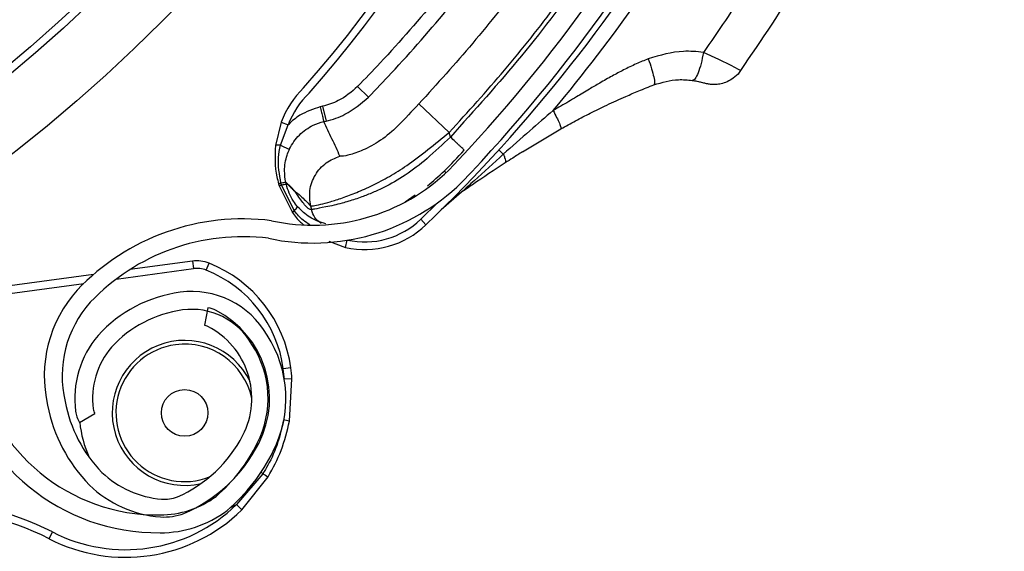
# Model space of a CAD drawing. Header units: inches. Extents: x 170 to 284, y 215 to 248.
# Tile 151 of 202: x 186.5875 to 186.7209, y 224.4194 to 224.4913. Entities that reach past the tile are written whole.
import ezdxf

# ---------------------------------------------------------------- set-up
doc = ezdxf.new("R2010")
doc.units = ezdxf.units.IN
doc.header["$LTSCALE"] = 0.25
doc.header["$MEASUREMENT"] = 0
doc.layers.add('ANNOTATIONS', color=1, linetype='Continuous')
doc.layers.add('RH BENCH MOUNT', color=7, linetype='Continuous')
doc.styles.add('ARIAL', font='arial.ttf', dxfattribs={"height": 0.09375})
doc.dimstyles.new('STANDARD$0', dxfattribs={"dimtxt": 0.09375, "dimasz": 0.09375, "dimexe": 0.03125, "dimexo": 0.046875, "dimgap": 0.09, "dimtad": 0, "dimtih": 1, "dimtoh": 1, "dimdec": 4, "dimzin": 0, "dimdsep": 46, "dimtxsty": 'ARIAL', "dimcen": 0.09, "dimadec": 0, "dimazin": 0, "dimtfac": 1, "dimtdec": 4, "dimtofl": 0, "dimtmove": 0, "dimatfit": 1, "dimfxl": 1, "dimtolj": 1, "dimtzin": 0, "dimarcsym": 0})
pattern_1 = [(45, (176.0930244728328, 218.320867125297), (-0.03026527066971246, 0.03026527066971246), [])]

# ---------------------------------------------------------------- blocks, each defined once
blk = doc.blocks.new('*D44')
at = {"layer": 'ANNOTATIONS', "color": 0, "lineweight": -2, "transparency": 16777216}
for p, q in [((185.9644948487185, 225.4792255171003), (185.9644948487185, 226.2131025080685)), ((187.3643717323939, 224.3791894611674), (187.3643717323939, 226.2131025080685)), ((186.0582448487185, 226.1818525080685), (186.3541591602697, 226.1818525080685)), ((187.2706217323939, 226.1818525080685), (186.9747074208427, 226.1818525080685))]:
    blk.add_line(p, q, dxfattribs=at)
at = {"layer": 'ANNOTATIONS', "color": 0, "transparency": 16777216}
for points in [[(186.0582448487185, 226.1974775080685), (186.0582448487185, 226.1662275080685), (185.9644948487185, 226.1818525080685)], [(187.2706217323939, 226.1974775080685), (187.2706217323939, 226.1662275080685), (187.3643717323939, 226.1818525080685)]]:
    blk.add_solid(points, dxfattribs=at)
at = {"layer": 'defpoints', "color": 0, "transparency": 16777216}
for p in [(187.3643717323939, 226.1818525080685), (185.9644948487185, 225.4323505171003), (187.3643717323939, 224.3323144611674)]:
    blk.add_point(p, dxfattribs=at)
at = {"layer": 'ANNOTATIONS', "color": 0, "transparency": 16777216, "insert": (186.6644332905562, 226.1818525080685), "char_height": 0.09375, "attachment_point": 5, "style": 'ARIAL'}
blk.add_mtext('\\A1;DIM "A"', dxfattribs=at)

msp = doc.modelspace()

# ---------------------------------------------------------------- hatches: boundary and pattern name
at = {"layer": 'RH BENCH MOUNT'}
h = msp.add_hatch(dxfattribs=at)
h.set_pattern_fill('ANSI31', color=256, scale=0.34241245, angle=2.8e-322, style=0)
h.set_pattern_definition([(45, (176.1263761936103, 218.320867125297), (-0.03026527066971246, 0.03026527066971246), [])])
edge = h.paths.add_edge_path(flags=0)
edge.add_arc((186.41301658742, 224.2130895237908), 0.021400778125, 89.9999999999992, 390.52248781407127, ccw=False)
edge.add_line((186.41301658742, 224.2344903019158), (186.485779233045, 224.2344903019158))
edge.add_arc((186.485779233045, 224.6453852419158), 0.4108949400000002, 270, 450.0000000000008)
edge.add_line((186.485779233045, 225.0562801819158), (186.00212164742, 225.0562801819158))
edge.add_arc((186.00212164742, 225.0605603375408), 0.004280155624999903, 180.0000000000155, 269.9999999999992, ccw=False)
edge.add_line((185.997841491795, 225.0605603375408), (185.997841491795, 225.1033618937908))
edge.add_arc((186.00212164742, 225.1033618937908), 0.004280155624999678, 360, 540, ccw=False)
edge.add_line((186.006401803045, 225.1033618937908), (186.006401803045, 225.0605603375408))
edge.add_line((186.006401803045, 225.0605603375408), (186.003169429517, 225.0605603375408))
edge.add_line((186.003169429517, 225.0605603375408), (186.003169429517, 225.1033618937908))
edge.add_arc((186.00212164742, 225.1033618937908), 0.001047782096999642, 360, 540.0000000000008)
edge.add_line((186.001073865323, 225.1033618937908), (186.001073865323, 225.0605603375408))
edge.add_arc((186.00212164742, 225.0605603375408), 0.001047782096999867, 180, 270)
edge.add_line((186.00212164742, 225.0595125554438), (186.485779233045, 225.0595125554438))
edge.add_arc((186.485779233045, 224.6453852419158), 0.4141273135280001, 269.9999999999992, 450, ccw=False)
edge.add_line((186.485779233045, 224.2312579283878), (186.41301658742, 224.2312579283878))
edge.add_arc((186.41301658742, 224.2130895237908), 0.018168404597, 450.0000000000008, 750.5224878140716)
edge.add_arc((186.4277648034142, 224.221784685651), 0.001047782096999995, 390.5224878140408, 495.0000000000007)
edge.add_line((186.4270239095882, 224.222525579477), (186.4183287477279, 224.2138304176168))
edge.add_line((186.4183287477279, 224.2138304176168), (186.4160431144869, 224.2161160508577))
edge.add_line((186.4160431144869, 224.2161160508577), (186.4247382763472, 224.224811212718))
edge.add_arc((186.4277648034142, 224.221784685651), 0.004280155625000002, 390.522487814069, 495.0000000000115, ccw=False)
h = msp.add_hatch(dxfattribs=at)
h.set_pattern_fill('ANSI31', color=256, scale=0.34241245, style=0)
h.set_pattern_definition(pattern_1)
edge = h.paths.add_edge_path(flags=0)
edge.add_line((186.4524275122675, 225.0520000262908), (186.1100150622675, 225.0520000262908))
edge.add_line((186.1100150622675, 225.0520000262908), (186.1100150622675, 225.0562801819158))
edge.add_line((186.1100150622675, 225.0562801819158), (186.4524275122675, 225.0562801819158))
edge.add_arc((186.4524275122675, 224.6453852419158), 0.4108949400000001, 269.9999999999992, 450, ccw=False)
edge.add_line((186.4524275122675, 224.2344903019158), (186.3796648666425, 224.2344903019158))
edge.add_line((186.3796648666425, 224.2344903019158), (186.3796648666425, 224.2387704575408))
edge.add_line((186.3796648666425, 224.2387704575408), (186.4524275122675, 224.2387704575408))
edge.add_arc((186.4524275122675, 224.6453852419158), 0.406614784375, 270, 450.0000000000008)
h = msp.add_hatch(dxfattribs=at)
h.set_pattern_fill('ANSI32', color=256, scale=0.34241245, angle=2.8e-322, style=0)
h.set_pattern_definition([(45, (176.0930244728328, 218.320867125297), (-0.09079581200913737, 0.09079581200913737), []), (45, (176.1535550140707, 218.320867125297), (-0.09079581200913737, 0.09079581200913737), [])])
edge = h.paths.add_edge_path(flags=0)
edge.add_arc((186.4524275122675, 224.6453852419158), 0.2182879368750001, 180, 540, ccw=False)
edge = h.paths.add_edge_path(flags=0)
edge.add_arc((186.4524275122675, 224.6453852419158), 0.2097276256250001, 180, 540, ccw=False)
h = msp.add_hatch(dxfattribs=at)
h.set_pattern_fill('ANSI31', color=256, scale=0.34241245, angle=2.8e-322, style=0)
h.set_pattern_definition(pattern_1)
edge = h.paths.add_edge_path(flags=0)
edge.add_line((186.6976823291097, 224.6131797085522), (186.6974726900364, 224.6107748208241))
edge.add_arc((186.6978310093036, 224.6148853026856), 0.004126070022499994, 242.80758111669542, 265.0180014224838, ccw=False)
edge.add_arc((186.7018993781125, 224.6228040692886), 0.01302879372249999, 194.2837484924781, 242.8075811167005, ccw=False)
edge.add_arc((186.7071155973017, 224.6236657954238), 0.01830194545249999, 152.8075811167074, 192.868954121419, ccw=False)
edge.add_arc((186.7012983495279, 224.6266544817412), 0.01176186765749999, 444.94843881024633, 512.8075811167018, ccw=False)
edge.add_arc((186.7018524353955, 224.6227126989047), 0.01566536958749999, 388.0646491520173, 448.23838092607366, ccw=False)
edge.add_arc((186.6934840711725, 224.6178885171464), 0.02532140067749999, 365.6618293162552, 388.7885144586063, ccw=False)
edge.add_arc((186.7036432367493, 224.6198293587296), 0.01504902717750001, 324.96329948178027, 362.12223075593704, ccw=False)
edge.add_arc((186.693197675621, 224.6266972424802), 0.02754708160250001, 246.11608425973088, 325.7401548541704, ccw=False)
edge.add_arc((186.6795985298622, 224.5931092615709), 0.008748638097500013, 433.7662000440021, 580.7490133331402)
edge.add_arc((186.6334395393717, 224.5467229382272), 0.05672062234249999, 332.3782168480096, 405.81748085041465, ccw=False)
edge.add_arc((186.4920594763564, 224.6180114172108), 0.2150521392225, 316.23360868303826, 333.0136347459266, ccw=False)
edge.add_arc((186.6272431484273, 224.4899297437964), 0.02884824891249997, 257.9664245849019, 314.2213378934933, ccw=False)
edge.add_arc((186.6177277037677, 224.4334943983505), 0.0284373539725, 442.9281750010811, 496.5266487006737)
edge.add_arc((186.6082154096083, 224.4430779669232), 0.01494630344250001, 498.0990219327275, 553.3547732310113)
edge.add_arc((186.6120904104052, 224.4431274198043), 0.0187470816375, 190.765455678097, 224.2471970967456)
edge.add_arc((186.6079044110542, 224.4398501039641), 0.0134739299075, 226.6851385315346, 265.0812268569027)
edge.add_arc((186.6069809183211, 224.4324328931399), 0.006011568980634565, 267.7901137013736, 288.5251547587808)
edge.add_arc((186.6015875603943, 224.4433649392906), 0.01816498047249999, 293.7068411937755, 332.8075811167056)
edge.add_arc((186.6080139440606, 224.4400633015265), 0.01094007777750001, 332.8075811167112, 422.8075811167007)
edge.add_arc((186.6121605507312, 224.4481343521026), 0.001866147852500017, 422.8075811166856, 438.449827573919)
edge.add_line((186.6125342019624, 224.4499627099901), (186.613017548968, 224.452327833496))
edge.add_arc((186.6121605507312, 224.4481343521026), 0.004280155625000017, 422.80758111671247, 438.44982757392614, ccw=False)
edge.add_arc((186.6080139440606, 224.4400633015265), 0.01335408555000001, 332.80758111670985, 422.80758111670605, ccw=False)
edge.add_arc((186.6015875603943, 224.4433649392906), 0.020578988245, 293.418939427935, 332.8075811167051, ccw=False)
edge.add_arc((186.6069809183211, 224.4324328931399), 0.008425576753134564, 267.3852483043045, 289.30729203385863, ccw=False)
edge.add_arc((186.6079044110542, 224.4398501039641), 0.01588793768, 226.4978833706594, 265.2781618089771, ccw=False)
edge.add_arc((186.6120904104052, 224.4431274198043), 0.02116108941, 190.9121118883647, 224.3847528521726, ccw=False)
edge.add_arc((186.6082154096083, 224.4430779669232), 0.01736031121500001, 137.9878292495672, 193.1734344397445, ccw=False)
edge.add_arc((186.6177277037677, 224.4334943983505), 0.030851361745, 442.72573840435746, 496.58711871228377, ccw=False)
edge.add_arc((186.6272431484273, 224.4899297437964), 0.02643424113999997, 257.7492906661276, 314.1311942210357)
edge.add_arc((186.4920594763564, 224.6180114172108), 0.21263813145, 316.245249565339, 333.0172706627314)
edge.add_arc((186.6334395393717, 224.5467229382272), 0.05430661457, 332.3642077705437, 405.9221159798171)
edge.add_arc((186.6795985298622, 224.5931092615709), 0.01116264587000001, 72.86862000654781, 221.3366683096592, ccw=False)
edge.add_arc((186.693197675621, 224.6266972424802), 0.02513307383, 245.7789812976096, 325.7782389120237)
edge.add_arc((186.7036432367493, 224.6198293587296), 0.01263501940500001, 324.8906283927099, 361.7902779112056)
edge.add_arc((186.6934840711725, 224.6178885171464), 0.022907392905, 365.8518874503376, 388.8272963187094)
edge.add_arc((186.7018524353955, 224.6227126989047), 0.01325136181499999, 387.9998215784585, 448.5428308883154)
edge.add_arc((186.7012983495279, 224.6266544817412), 0.009347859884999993, 444.5301052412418, 512.8075811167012)
edge.add_arc((186.7071155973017, 224.6236657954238), 0.01588793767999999, 512.8075811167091, 552.7597599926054)
edge.add_arc((186.7018993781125, 224.6228040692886), 0.01061478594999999, 194.4420824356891, 242.8075811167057)
edge.add_arc((186.6978310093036, 224.6148853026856), 0.001712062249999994, 242.8075811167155, 265.0180014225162)
h = msp.add_hatch(dxfattribs=at)
h.set_pattern_fill('ANSI31', color=256, scale=0.34241245, angle=2.8e-322, style=0)
h.set_pattern_definition(pattern_1)
edge = h.paths.add_edge_path(flags=0)
edge.add_arc((186.599191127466, 224.4388731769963), 0.001712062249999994, 187.6823523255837, 209.892772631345)
edge.add_line((186.5977068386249, 224.4380199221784), (186.595613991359, 224.4368168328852))
edge.add_arc((186.599191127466, 224.4388731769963), 0.004126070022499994, 187.6823523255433, 209.8927726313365, ccw=False)
edge.add_arc((186.6080139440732, 224.4400633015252), 0.01302879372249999, 139.1585197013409, 187.6823523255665, ccw=False)
edge.add_arc((186.611703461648, 224.4362766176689), 0.01830194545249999, 457.6823523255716, 497.7437253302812, ccw=False)
edge.add_arc((186.6108291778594, 224.4427579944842), 0.01176186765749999, 389.82321001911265, 457.68235232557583, ccw=False)
edge.add_arc((186.6079121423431, 224.4400495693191), 0.01566536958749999, 332.9394203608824, 393.1131521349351, ccw=False)
edge.add_arc((186.5991694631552, 224.4441566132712), 0.02532140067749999, 310.5366005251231, 333.66328566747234, ccw=False)
edge.add_arc((186.6065705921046, 224.436931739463), 0.01504902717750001, 269.83807069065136, 306.9970019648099, ccw=False)
edge.add_arc((186.6062324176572, 224.4494282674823), 0.02754708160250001, 190.990855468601, 270.614926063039, ccw=False)
edge.add_arc((186.5709009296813, 224.4413799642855), 0.008748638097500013, 378.6409712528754, 525.6237845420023)
edge.add_arc((186.5064524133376, 224.4527259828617), 0.05672062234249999, 277.25298805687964, 350.69225205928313, ccw=False)
edge.add_arc((186.4840987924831, 224.6094763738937), 0.2150521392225, 261.1083798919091, 277.88840595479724, ccw=False)
edge.add_arc((186.4563160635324, 224.4253360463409), 0.02884824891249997, 202.8411957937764, 259.0961091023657, ccw=False)
edge.add_arc((186.4045755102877, 224.4008736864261), 0.0284373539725, 387.8029462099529, 441.4014199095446)
edge.add_arc((186.4069989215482, 224.4141573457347), 0.01494630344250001, 442.9737931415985, 498.2295444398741)
edge.add_arc((186.4092551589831, 224.4110065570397), 0.0187470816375, 495.64022688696, 529.1219683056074)
edge.add_arc((186.404172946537, 224.4125668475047), 0.0134739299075, 531.5599097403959, 569.9559980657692)
edge.add_arc((186.3975598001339, 224.4090834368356), 0.006011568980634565, 212.6648849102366, 233.3999259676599)
edge.add_arc((186.4034446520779, 224.4197589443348), 0.01816498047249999, 238.5816124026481, 277.6823523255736)
edge.add_arc((186.4044104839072, 224.4125988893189), 0.01094007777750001, 277.6823523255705, 367.682352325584)
edge.add_arc((186.4134029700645, 224.413811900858), 0.001866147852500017, 367.6823523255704, 383.3245987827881)
edge.add_line((186.4151166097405, 224.4145507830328), (186.4173333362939, 224.4155065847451))
edge.add_arc((186.4134029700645, 224.413811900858), 0.004280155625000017, 367.68235232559, 383.3245987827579, ccw=False)
edge.add_arc((186.4044104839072, 224.4125988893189), 0.01335408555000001, 277.68235232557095, 367.6823523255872, ccw=False)
edge.add_arc((186.4034446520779, 224.4197589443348), 0.020578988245, 238.2937106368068, 277.6823523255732, ccw=False)
edge.add_arc((186.3975598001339, 224.4090834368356), 0.008425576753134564, 212.2600195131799, 234.1820632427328, ccw=False)
edge.add_arc((186.404172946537, 224.4125668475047), 0.01588793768, 171.3726545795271, 210.1529330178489, ccw=False)
edge.add_arc((186.4092551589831, 224.4110065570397), 0.02116108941, 495.78688309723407, 529.2595240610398, ccw=False)
edge.add_arc((186.4069989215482, 224.4141573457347), 0.01736031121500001, 442.8626004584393, 498.0482056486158, ccw=False)
edge.add_arc((186.4045755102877, 224.4008736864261), 0.030851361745, 387.6005096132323, 441.4618899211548, ccw=False)
edge.add_arc((186.4563160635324, 224.4253360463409), 0.02643424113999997, 202.6240618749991, 259.0059654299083)
edge.add_arc((186.4840987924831, 224.6094763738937), 0.21263813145, 261.1200207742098, 277.8920418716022)
edge.add_arc((186.5064524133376, 224.4527259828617), 0.05430661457, 277.2389789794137, 350.7968871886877)
edge.add_arc((186.5709009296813, 224.4413799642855), 0.01116264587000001, 377.74339121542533, 526.2114395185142, ccw=False)
edge.add_arc((186.6062324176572, 224.4494282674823), 0.02513307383, 190.653752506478, 270.6530101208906)
edge.add_arc((186.6065705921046, 224.436931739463), 0.01263501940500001, 269.7653996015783, 306.6650491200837)
edge.add_arc((186.5991694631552, 224.4441566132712), 0.022907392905, 310.726658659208, 333.7020675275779)
edge.add_arc((186.6079121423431, 224.4400495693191), 0.01325136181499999, 332.8745927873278, 393.4176020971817)
edge.add_arc((186.6108291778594, 224.4427579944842), 0.009347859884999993, 389.4048764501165, 457.6823523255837)
edge.add_arc((186.611703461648, 224.4362766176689), 0.01588793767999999, 457.6823523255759, 497.6345312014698)
edge.add_arc((186.6080139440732, 224.4400633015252), 0.01061478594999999, 499.3168536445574, 547.6823523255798)

# ---------------------------------------------------------------- linework, layer by layer
for p, q in [((186.6332902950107, 224.4822472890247), (186.6347608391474, 224.4808142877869)), ((186.6285503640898, 224.4795785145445), (186.628233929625, 224.4795053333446)), ((186.6285503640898, 224.4795785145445), (186.6290130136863, 224.4775780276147)), ((186.6457072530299, 224.4760395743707), (186.6415847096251, 224.4798980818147)), ((186.6229165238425, 224.4774184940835), (186.6221460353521, 224.4742763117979)), ((186.6228408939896, 224.4743099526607), (186.6238760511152, 224.4770517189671)), ((186.6229165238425, 224.4774184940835), (186.6238760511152, 224.4770517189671)), ((186.6286965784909, 224.4775048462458), (186.6290130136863, 224.4775780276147)), ((186.6458513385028, 224.4754165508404), (186.6457072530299, 224.4760395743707)), ((186.6556311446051, 224.4734315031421), (186.6608079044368, 224.4765353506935)), ((186.6228408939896, 224.4743099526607), (186.6240495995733, 224.4737442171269)), ((186.6530195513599, 224.4730921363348), (186.6523928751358, 224.4736634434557)), ((186.6452582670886, 224.4705848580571), (186.645012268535, 224.470824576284)), ((186.6226735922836, 224.4688205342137), (186.624405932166, 224.4653181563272)), ((186.6229814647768, 224.4689416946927), (186.62290617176, 224.4692115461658)), ((186.624698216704, 224.4654914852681), (186.6229814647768, 224.4689416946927)), ((186.6235737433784, 224.469315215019), (186.6242501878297, 224.4685938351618)), ((186.6397243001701, 224.4666677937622), (186.6410877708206, 224.4675848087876)), ((186.6473551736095, 224.4679466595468), (186.6446013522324, 224.4655513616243)), ((186.6269178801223, 224.4661178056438), (186.6270392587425, 224.465592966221)), ((186.6441684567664, 224.4665683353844), (186.6418301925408, 224.4642836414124)), ((186.624405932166, 224.4653181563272), (186.6244065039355, 224.4653173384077)), ((186.6244065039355, 224.4653173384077), (186.6244465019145, 224.465260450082)), ((186.6244465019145, 224.465260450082), (186.6244470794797, 224.4652596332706)), ((186.6246987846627, 224.4654907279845), (186.624698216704, 224.4654914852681)), ((186.6247404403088, 224.4654358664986), (186.6246987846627, 224.4654907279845)), ((186.6247410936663, 224.4654350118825), (186.6247404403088, 224.4654358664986)), ((186.6251654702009, 224.4659899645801), (186.6251649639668, 224.465990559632)), ((186.6425424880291, 224.4635434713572), (186.6418301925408, 224.4642836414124)), ((186.6293943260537, 224.4613520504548), (186.6316425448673, 224.4604775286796)), ((186.6316425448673, 224.4604775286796), (186.6318584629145, 224.4614530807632)), ((186.6109324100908, 224.4586300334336), (186.6024630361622, 224.4574875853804)), ((186.6109324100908, 224.4586300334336), (186.6110697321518, 224.4576120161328)), ((186.6127907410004, 224.4574011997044), (186.6131697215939, 224.4583559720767)), ((186.597539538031, 224.4568234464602), (186.5521116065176, 224.4506955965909)), ((186.6006073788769, 224.4562007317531), (186.6110697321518, 224.4576120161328)), ((186.5725644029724, 224.4524179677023), (186.5962153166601, 224.4556082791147)), ((186.613017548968, 224.452327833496), (186.6125342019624, 224.4499627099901)), ((186.6242463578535, 224.4441868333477), (186.6232283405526, 224.4440495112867)), ((186.6243958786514, 224.4427172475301), (186.6233710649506, 224.4426467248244)), ((186.6240585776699, 224.4369821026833), (186.6243958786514, 224.4427172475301)), ((186.595613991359, 224.4368168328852), (186.5977068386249, 224.4380199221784)), ((186.6204573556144, 224.4298758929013), (186.6202096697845, 224.4300682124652)), ((186.6204573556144, 224.4298758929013), (186.6168911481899, 224.4257024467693)), ((186.6176073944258, 224.4249660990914), (186.621183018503, 224.4294628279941)), ((186.6159998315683, 224.4252380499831), (186.6168911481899, 224.4257024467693)), ((186.6176073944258, 224.4249660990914), (186.6168911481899, 224.4257024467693)), ((186.5914979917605, 224.4210769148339), (186.5919685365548, 224.4219900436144))]:
    msp.add_line(p, q, dxfattribs=at)
at = {"layer": 'RH BENCH MOUNT', "flags": 128}
msp.add_lwpolyline([(186.6851404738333, 224.4844239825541), (186.684875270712, 224.4845599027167), (186.6838808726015, 224.4850714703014), (186.6821827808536, 224.4859120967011), (186.6801144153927, 224.4868744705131), (186.6801143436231, 224.4868745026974), (186.6801143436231, 224.4868745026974)], dxfattribs=at)
at = {"layer": 'RH BENCH MOUNT'}
for centre, radius in [((186.4524275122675, 224.6453852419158), 0.218287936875), ((186.4524275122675, 224.6453852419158), 0.2097276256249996), ((186.4524275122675, 224.6453852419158), 0.20865758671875), ((186.6098647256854, 224.4381007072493), 0.003155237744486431)]:
    msp.add_circle(centre, radius, dxfattribs=at)
for centre, radius, start, end in [((186.4524275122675, 224.6453852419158), 0.4141273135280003, 269.9999999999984, 90), ((186.4524275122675, 224.6453852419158), 0.4108949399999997, 269.9999999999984, 90), ((186.4524275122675, 224.6453852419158), 0.406614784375, 269.9999999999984, 90), ((186.5175600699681, 224.5791526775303), 0.1455252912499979, 318.1620057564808, 356.678131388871), ((186.5175600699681, 224.5791526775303), 0.1465525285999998, 318.1481994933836, 354.8261561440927), ((186.4920594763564, 224.6180114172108), 0.2126381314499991, 316.2452495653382, 333.0172706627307), ((186.4920594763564, 224.6180114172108), 0.2150521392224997, 316.2336086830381, 333.0136347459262), ((186.492723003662, 224.6192259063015), 0.2180957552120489, 319.9868043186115, 330.0611544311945), ((186.492723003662, 224.6192259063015), 0.2160622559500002, 313.900559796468, 329.3673031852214), ((186.6350705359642, 224.472772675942), 0.01301167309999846, 134.3101392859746, 159.0808622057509), ((186.6350705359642, 224.472772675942), 0.01198443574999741, 134.1486785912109, 159.0808622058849), ((186.6225567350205, 224.4729862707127), 0.001353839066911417, 77.8840209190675, 107.6594825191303), ((186.6272431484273, 224.4899297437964), 0.02643424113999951, 257.7492906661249, 314.131194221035), ((186.6272431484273, 224.4899297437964), 0.02884824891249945, 257.9664245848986, 314.2213378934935), ((186.6237344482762, 224.4667835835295), 0.001611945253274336, 294.618063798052, 306.719039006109), ((186.6237338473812, 224.4667842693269), 0.001613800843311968, 294.6336738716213, 306.7216705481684), ((186.6237946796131, 224.4666866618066), 0.001568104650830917, 294.5618477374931, 307.0939277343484), ((186.6237975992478, 224.4666825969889), 0.001564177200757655, 294.5332753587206, 307.0986330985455), ((186.6233045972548, 224.467262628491), 0.002253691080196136, 308.1973461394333, 325.636726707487), ((186.6233062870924, 224.467260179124), 0.002251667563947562, 308.2015362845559, 325.6586768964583), ((186.6177277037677, 224.4334943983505), 0.03085136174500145, 82.72573840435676, 136.5871187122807), ((186.6342323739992, 224.4721787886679), 0.01198443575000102, 257.5199665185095, 313.900559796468), ((186.6342323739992, 224.4721787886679), 0.01095719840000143, 257.5199665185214, 313.9005597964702), ((186.6177277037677, 224.4334943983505), 0.02843735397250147, 82.92817500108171, 136.5266487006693), ((186.6115274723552, 224.45421862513), 0.004451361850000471, 68.35024215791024, 97.68235232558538), ((186.6066007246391, 224.4418065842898), 0.0178054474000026, 7.682352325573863, 68.35024215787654), ((186.6115274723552, 224.45421862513), 0.003424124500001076, 68.35024215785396, 97.68235232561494), ((186.6066007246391, 224.4418065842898), 0.01677821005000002, 7.682352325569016, 68.35024215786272), ((186.6082154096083, 224.4430779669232), 0.01736031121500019, 137.9878292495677, 193.1734344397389), ((186.6117034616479, 224.4362766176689), 0.01830194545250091, 97.68235232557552, 137.7437253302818), ((186.6108291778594, 224.4427579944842), 0.01176186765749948, 29.82321001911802, 97.68235232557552), ((186.6082154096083, 224.4430779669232), 0.01494630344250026, 138.0990219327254, 193.3547732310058), ((186.6117034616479, 224.4362766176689), 0.01588793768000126, 97.68235232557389, 137.6345312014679), ((186.6108291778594, 224.4427579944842), 0.00934785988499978, 29.40487645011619, 97.68235232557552), ((186.6121605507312, 224.4481343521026), 0.004280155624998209, 62.80758111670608, 78.44982757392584), ((186.6080139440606, 224.4400633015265), 0.01335408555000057, 332.8075811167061, 62.80758111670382), ((186.6121605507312, 224.4481343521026), 0.001866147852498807, 62.80758111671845, 78.4498275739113), ((186.6080139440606, 224.4400633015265), 0.01094007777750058, 332.8075811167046, 62.80758111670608), ((186.6080139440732, 224.4400633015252), 0.01302879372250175, 139.1585197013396, 187.6823523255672), ((186.6098647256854, 224.4381007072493), 0.00981035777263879, 25.53780638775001, 283.1385793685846), ((186.6098647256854, 224.4381007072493), 0.009303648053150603, 12.32358003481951, 97.68235232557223), ((186.6079121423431, 224.4400495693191), 0.01566536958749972, 332.939420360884, 33.11315213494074), ((186.6080139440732, 224.4400633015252), 0.01061478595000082, 139.316853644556, 187.6823523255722), ((186.6098647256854, 224.4381007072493), 0.009303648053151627, 97.68235232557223, 291.2875775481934), ((186.6079121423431, 224.4400495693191), 0.01325136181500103, 332.8745927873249, 33.41760209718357), ((186.6062324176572, 224.4494282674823), 0.02513307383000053, 190.6537525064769, 270.6530101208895), ((186.6062324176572, 224.4494282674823), 0.02754708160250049, 190.990855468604, 270.6149260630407), ((186.6018499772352, 224.441165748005), 0.02157198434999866, 3.936611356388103, 7.682352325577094), ((186.6018499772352, 224.441165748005), 0.02259922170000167, 3.936611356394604, 7.682352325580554), ((186.6120904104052, 224.4431274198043), 0.01874708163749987, 190.7654556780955, 224.2471970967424), ((186.6120904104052, 224.4431274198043), 0.02116108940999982, 190.9121118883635, 224.384752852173), ((186.599191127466, 224.4388731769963), 0.004126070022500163, 187.6823523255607, 209.8927726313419), ((186.599191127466, 224.4388731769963), 0.001712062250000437, 187.6823523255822, 209.8927726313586), ((186.6098647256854, 224.4381007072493), 0.01425087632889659, 185.0412488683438, 205.0573354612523), ((186.6218084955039, 224.4285554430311), 0.008721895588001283, 75.04971253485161, 80.53702014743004), ((186.6015875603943, 224.4433649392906), 0.01816498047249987, 293.706841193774, 332.8075811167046), ((186.6015875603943, 224.4433649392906), 0.02057898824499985, 293.4189394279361, 332.8075811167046), ((186.5991694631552, 224.4441566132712), 0.02290739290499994, 310.7266586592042, 333.702067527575), ((186.5991694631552, 224.4441566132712), 0.02532140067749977, 310.536600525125, 333.6632856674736), ((186.6079044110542, 224.4398501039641), 0.01347392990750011, 226.6851385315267, 265.0812268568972), ((186.6251299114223, 224.4372405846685), 0.008721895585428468, 237.6067651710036, 243.0940727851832), ((186.6079044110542, 224.4398501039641), 0.01588793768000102, 226.4978833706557, 265.2781618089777), ((186.6065705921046, 224.436931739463), 0.01263501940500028, 269.7653996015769, 306.6650491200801), ((186.6069809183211, 224.4324328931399), 0.006011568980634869, 267.7901137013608, 288.5251547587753), ((186.5758131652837, 224.3906392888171), 0.03526848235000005, 62.73747602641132, 93.45365601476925), ((186.5758131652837, 224.3906392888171), 0.03424124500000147, 62.73747602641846, 93.45365601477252), ((186.6018499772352, 224.441165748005), 0.02259922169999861, 242.7374760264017, 314.2071739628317), ((186.6018499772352, 224.441165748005), 0.02157198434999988, 242.7374760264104, 314.2071739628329), ((186.6065705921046, 224.436931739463), 0.01504902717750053, 269.8380706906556, 306.9970019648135), ((186.6069809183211, 224.4324328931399), 0.008425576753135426, 267.3852483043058, 289.3072920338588)]:
    msp.add_arc(centre, radius, start, end, dxfattribs=at)
for points, knots in [([(186.6729149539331, 224.5238171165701), (186.6729149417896, 224.5238170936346), (186.671330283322, 224.5208241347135), (186.6678760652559, 224.5146764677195), (186.6621518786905, 224.5056179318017), (186.6557811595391, 224.4966634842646), (186.6489672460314, 224.4880364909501), (186.6440455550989, 224.4826108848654), (186.6415847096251, 224.4798980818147)], [0, 0, 0, 0, 1.43907979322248e-06, 0.187792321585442, 0.3908439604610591, 0.593895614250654, 0.7969478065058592, 1, 1, 1, 1]), ([(186.6791269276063, 224.5224332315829), (186.676865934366, 224.5182485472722), (186.6723322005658, 224.5098574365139), (186.6643616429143, 224.4978655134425), (186.6556372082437, 224.4862601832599), (186.6491185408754, 224.4790369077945), (186.6458513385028, 224.4754165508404)], [0, 0, 0, 0, 0.2468628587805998, 0.4950083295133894, 0.7468945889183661, 1, 1, 1, 1]), ([(186.6457072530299, 224.4760395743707), (186.6482325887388, 224.4788233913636), (186.6532906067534, 224.4843991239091), (186.6602918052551, 224.4932597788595), (186.6668350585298, 224.5024701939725), (186.67274657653, 224.5117646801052), (186.6762318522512, 224.5181224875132), (186.6779051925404, 224.5211749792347)], [0, 0, 0, 0, 0.2027568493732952, 0.4061035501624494, 0.608860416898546, 0.8122072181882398, 1, 1, 1, 1]), ([(186.6963606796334, 224.5136258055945), (186.6948625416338, 224.5107839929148), (186.6916248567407, 224.5046424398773), (186.6862155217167, 224.4957005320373), (186.6821039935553, 224.4897534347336), (186.6801137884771, 224.4868747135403)], [0, 0, 0, 0, 0.3076441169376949, 0.6648617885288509, 1, 1, 1, 1]), ([(186.656675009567, 224.5113276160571), (186.6550009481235, 224.5088563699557), (186.6510886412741, 224.503081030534), (186.6443368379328, 224.4944117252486), (186.6381122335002, 224.4872641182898), (186.6343135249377, 224.4833118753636), (186.6332902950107, 224.4822472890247)], [0, 0, 0, 0, 0.2395900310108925, 0.5599255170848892, 0.8814604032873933, 0.9999999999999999, 0.9999999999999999, 0.9999999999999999, 0.9999999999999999]), ([(186.6347608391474, 224.4808142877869), (186.6357947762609, 224.4818900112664), (186.6396227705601, 224.4858727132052), (186.6459133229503, 224.4930942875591), (186.6527368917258, 224.5018535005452), (186.656698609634, 224.5077017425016), (186.6583901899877, 224.5101988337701)], [0, 0, 0, 0, 0.1185397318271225, 0.4388752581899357, 0.760410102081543, 0.9999999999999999, 0.9999999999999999, 0.9999999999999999, 0.9999999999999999]), ([(186.701263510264, 224.5111196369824), (186.6987323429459, 224.506373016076), (186.6938334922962, 224.4971863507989), (186.6879692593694, 224.4885846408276), (186.6851349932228, 224.4844273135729)], [0, 0, 0, 0, 0.5166859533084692, 1, 1, 1, 1]), ([(186.6801137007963, 224.4868745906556), (186.6792099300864, 224.4869608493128), (186.6766951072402, 224.4872008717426), (186.6742294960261, 224.486469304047), (186.6726499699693, 224.4860006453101)], [0, 0, 0, 0, 0.3593774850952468, 0.9999999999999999, 0.9999999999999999, 0.9999999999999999, 0.9999999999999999]), ([(186.6726499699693, 224.4860006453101), (186.6721010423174, 224.4857746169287), (186.670970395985, 224.4853090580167), (186.6693442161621, 224.4845158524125), (186.6677041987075, 224.4836451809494), (186.6661620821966, 224.482771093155), (186.6645530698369, 224.4818204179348), (186.6628048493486, 224.4807723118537), (186.6611717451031, 224.4798037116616), (186.6601142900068, 224.4791995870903), (186.6597617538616, 224.4789981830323)], [0, 0, 0, 0, 0.1216476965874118, 0.2505622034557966, 0.3699476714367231, 0.5011532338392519, 0.6125555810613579, 0.7514486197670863, 0.9171375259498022, 1, 1, 1, 1]), ([(186.6851347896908, 224.4844273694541), (186.6850828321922, 224.4843344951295), (186.6848492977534, 224.4839170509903), (186.6842150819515, 224.4833881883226), (186.6833730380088, 224.4828823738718), (186.6825511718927, 224.48261377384), (186.6818209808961, 224.4825105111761), (186.6812151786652, 224.4825174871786), (186.6807556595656, 224.4825787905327), (186.6804521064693, 224.4826464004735), (186.6802883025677, 224.4826922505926), (186.6802247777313, 224.4827114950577), (186.6802105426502, 224.4827158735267), (186.6802023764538, 224.4827184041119), (186.6801996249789, 224.4827192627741), (186.6801982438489, 224.482719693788)], [0, 0, 0, 0, 0.05652104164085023, 0.2540462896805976, 0.4273552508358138, 0.5794983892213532, 0.7104459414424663, 0.818550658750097, 0.9012506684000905, 0.9564155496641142, 0.9850429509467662, 0.9903528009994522, 0.9934690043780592, 0.9967217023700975, 1, 1, 1, 1]), ([(186.6332902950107, 224.4822472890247), (186.6324592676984, 224.4815306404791), (186.6310511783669, 224.4803163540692), (186.6292773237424, 224.4797929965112), (186.6285503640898, 224.4795785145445)], [0, 0, 0, 0, 0.5901808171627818, 1, 1, 1, 1]), ([(186.6608079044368, 224.4765353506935), (186.661470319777, 224.4769003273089), (186.6627896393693, 224.4776272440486), (186.664859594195, 224.4786921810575), (186.6671267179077, 224.4797970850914), (186.6693183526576, 224.4807916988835), (186.6714488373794, 224.481702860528), (186.6727261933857, 224.4822099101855), (186.6734148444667, 224.4824832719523)], [0, 0, 0, 0, 0.1610961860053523, 0.320852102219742, 0.5001076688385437, 0.7056749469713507, 0.8413228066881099, 1, 1, 1, 1]), ([(186.6734148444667, 224.4824832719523), (186.6745177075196, 224.4828061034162), (186.6762446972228, 224.4833116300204), (186.6779849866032, 224.4831403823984), (186.6786139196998, 224.4830784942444)], [0, 0, 0, 0, 0.6386043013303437, 1, 1, 1, 1]), ([(186.6786139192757, 224.4830784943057), (186.6788255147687, 224.4830440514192), (186.6790618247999, 224.4830055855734), (186.6794755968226, 224.4829186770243), (186.6798485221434, 224.4828250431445), (186.6801403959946, 224.4827377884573), (186.6801685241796, 224.4827289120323), (186.6801810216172, 224.4827249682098)], [0, 0, 0, 0, 0.2111589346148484, 0.2358224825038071, 0.5027141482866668, 0.7790543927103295, 1, 1, 1, 1]), ([(186.6290130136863, 224.4775780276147), (186.6290130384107, 224.4775780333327), (186.6298983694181, 224.4777827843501), (186.6320410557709, 224.4785072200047), (186.633750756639, 224.479957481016), (186.6347608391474, 224.4808142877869)], [0, 0, 0, 0, 1.142795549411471e-05, 0.4092118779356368, 1, 1, 1, 1]), ([(186.6282339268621, 224.4795053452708), (186.6272814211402, 224.479187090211), (186.6257041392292, 224.4786600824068), (186.6243847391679, 224.4775689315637), (186.6239016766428, 224.4770777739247), (186.6238760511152, 224.4770517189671)], [0, 0, 0, 0, 0.5907811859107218, 0.978291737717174, 1, 1, 1, 1]), ([(186.6415847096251, 224.4798980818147), (186.6406346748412, 224.4788969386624), (186.6396846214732, 224.4778957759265), (186.6387382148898, 224.4769384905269), (186.6387381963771, 224.4769384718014)], [0, 0, 0, 0, 0.9999804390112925, 0.9999999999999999, 0.9999999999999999, 0.9999999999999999, 0.9999999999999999]), ([(186.6597617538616, 224.4789981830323), (186.6587065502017, 224.478088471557), (186.6564402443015, 224.4761346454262), (186.6542109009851, 224.4741517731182), (186.6530195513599, 224.4730921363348)], [0, 0, 0, 0, 0.4656051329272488, 1, 1, 1, 1]), ([(186.6597617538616, 224.4789981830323), (186.6599265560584, 224.4786826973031), (186.6602659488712, 224.4780329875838), (186.660631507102, 224.4772366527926), (186.6608413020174, 224.4766784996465), (186.6608188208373, 224.4765821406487), (186.6608079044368, 224.4765353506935)], [0, 0, 0, 0, 0.2427897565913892, 0.5000000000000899, 0.757210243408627, 0.9999999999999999, 0.9999999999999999, 0.9999999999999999, 0.9999999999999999]), ([(186.6240495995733, 224.4737442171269), (186.624059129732, 224.4737644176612), (186.6243951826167, 224.4744767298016), (186.6253130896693, 224.475771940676), (186.6270023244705, 224.4769689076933), (186.6282080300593, 224.4773917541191), (186.6286967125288, 224.477504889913), (186.6286967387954, 224.477504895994)], [0, 0, 0, 0, 0.01087401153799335, 0.3834398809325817, 0.7558119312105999, 0.9999868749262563, 1, 1, 1, 1]), ([(186.6309003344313, 224.4728283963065), (186.6305433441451, 224.4736067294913), (186.6298293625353, 224.4751633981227), (186.6290742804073, 224.4767243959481), (186.6286967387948, 224.4775048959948)], [0, 0, 0, 0, 0.4999992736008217, 1, 1, 1, 1]), ([(186.6387381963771, 224.4769384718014), (186.6387381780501, 224.4769384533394), (186.6384729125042, 224.4766712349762), (186.6373860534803, 224.475648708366), (186.6353347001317, 224.4742262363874), (186.6330997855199, 224.4732347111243), (186.6313493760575, 224.4727717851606), (186.6310604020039, 224.4728082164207), (186.6309003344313, 224.4728283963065)], [0, 0, 0, 0, 4.497367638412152e-06, 0.06509473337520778, 0.2616701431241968, 0.4753105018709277, 0.7093656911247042, 1, 1, 1, 1]), ([(186.6269178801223, 224.4661178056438), (186.6270029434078, 224.4661096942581), (186.6271758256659, 224.4660932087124), (186.6281599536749, 224.4662832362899), (186.6295346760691, 224.4666373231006), (186.6311836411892, 224.4671545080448), (186.6331422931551, 224.4678862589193), (186.6352930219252, 224.4688445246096), (186.6375941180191, 224.4700627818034), (186.6401209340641, 224.4716365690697), (186.6428042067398, 224.4737165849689), (186.644731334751, 224.4752586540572), (186.6457072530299, 224.4760395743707)], [0, 0, 0, 0, 0.1094013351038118, 0.2223468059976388, 0.3151791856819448, 0.4102231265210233, 0.5012749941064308, 0.5946006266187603, 0.6834485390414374, 0.7745330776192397, 0.8858211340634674, 1, 1, 1, 1]), ([(186.6458513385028, 224.4754165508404), (186.6448081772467, 224.4744274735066), (186.6428389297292, 224.4725603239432), (186.6398067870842, 224.4701933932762), (186.6372792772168, 224.4687803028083), (186.6353164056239, 224.4678744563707), (186.6340258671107, 224.4673644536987), (186.6329431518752, 224.4669892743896), (186.6320466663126, 224.4667079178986), (186.6310665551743, 224.4664300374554), (186.6299932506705, 224.4661655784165), (186.6285737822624, 224.4658740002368), (186.6273458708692, 224.4656504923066), (186.6271353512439, 224.4656109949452), (186.6270392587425, 224.465592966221)], [0, 0, 0, 0, 0.13071565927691, 0.2467609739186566, 0.3577928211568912, 0.4170971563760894, 0.4791482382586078, 0.5177152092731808, 0.5590896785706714, 0.6032945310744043, 0.6633484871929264, 0.7353692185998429, 0.8792082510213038, 1, 1, 1, 1]), ([(186.6477233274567, 224.4736584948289), (186.6476983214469, 224.4736819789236), (186.6476598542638, 224.473718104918), (186.6474264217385, 224.4739373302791), (186.6471848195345, 224.4741642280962), (186.6468849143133, 224.4744458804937), (186.646449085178, 224.4748551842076), (186.6460868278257, 224.4751953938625), (186.6458513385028, 224.4754165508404)], [0, 0, 0, 0, 0.2394568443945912, 0.368360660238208, 0.4999999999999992, 0.631639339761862, 0.7605431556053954, 1, 1, 1, 1]), ([(186.6221460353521, 224.4742763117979), (186.6220994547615, 224.472843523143), (186.6220424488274, 224.4710900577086), (186.6225032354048, 224.4694089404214), (186.6225875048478, 224.4691014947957)], [0, 0, 0, 0, 0.8171182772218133, 1, 1, 1, 1]), ([(186.6229060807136, 224.469211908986), (186.6227002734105, 224.4703612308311), (186.6223941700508, 224.4720706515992), (186.6227306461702, 224.4737573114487), (186.6228408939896, 224.4743099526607)], [0, 0, 0, 0, 0.672345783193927, 1, 1, 1, 1]), ([(186.6235748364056, 224.4693104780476), (186.6235748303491, 224.4693105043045), (186.6234581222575, 224.4698164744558), (186.6233220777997, 224.4710485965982), (186.6235527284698, 224.4725711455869), (186.6239403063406, 224.4734861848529), (186.6240495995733, 224.4737442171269)], [0, 0, 0, 0, 1.782673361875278e-05, 0.343520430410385, 0.8148790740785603, 0.9999999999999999, 0.9999999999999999, 0.9999999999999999, 0.9999999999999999]), ([(186.6269178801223, 224.4661178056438), (186.6268348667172, 224.4668078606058), (186.6266624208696, 224.4682413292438), (186.6274489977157, 224.4703387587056), (186.6289134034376, 224.4720343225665), (186.6302546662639, 224.4725703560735), (186.6309003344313, 224.4728283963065)], [0, 0, 0, 0, 0.2406941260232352, 0.4999999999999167, 0.7593058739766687, 0.9999999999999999, 0.9999999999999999, 0.9999999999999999, 0.9999999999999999]), ([(186.6427688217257, 224.4688273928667), (186.6435212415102, 224.4694726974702), (186.645242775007, 224.4709491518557), (186.6468298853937, 224.4726826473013), (186.6477233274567, 224.4736584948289)], [0, 0, 0, 0, 0.4370636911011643, 1, 1, 1, 1]), ([(186.6530195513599, 224.4730921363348), (186.6516997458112, 224.471898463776), (186.6498092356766, 224.4701886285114), (186.6479242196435, 224.4684665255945), (186.6473551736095, 224.4679466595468)], [0, 0, 0, 0, 0.6981213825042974, 0.9999999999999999, 0.9999999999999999, 0.9999999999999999, 0.9999999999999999]), ([(186.6530195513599, 224.4730921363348), (186.6530851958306, 224.4729327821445), (186.6532179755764, 224.4726104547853), (186.653310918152, 224.4722363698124), (186.6533191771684, 224.4720242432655), (186.6532938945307, 224.471944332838), (186.6532880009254, 224.4719257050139)], [0, 0, 0, 0, 0.2979480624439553, 0.602662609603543, 0.9073771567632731, 0.9999999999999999, 0.9999999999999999, 0.9999999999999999, 0.9999999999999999]), ([(186.6556344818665, 224.4734336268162), (186.6556344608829, 224.4734336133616), (186.6551913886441, 224.4731495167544), (186.6544097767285, 224.4726516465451), (186.6536247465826, 224.4721453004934), (186.6532880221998, 224.4719257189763), (186.6532880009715, 224.4719257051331)], [0, 0, 0, 0, 2.704369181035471e-05, 0.5710314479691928, 0.9999729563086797, 1, 1, 1, 1]), ([(186.6532880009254, 224.4719257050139), (186.6518094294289, 224.4709537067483), (186.6498353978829, 224.4696559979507), (186.647852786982, 224.4682896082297), (186.6473551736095, 224.4679466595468)], [0, 0, 0, 0, 0.7490110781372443, 1, 1, 1, 1]), ([(186.6225875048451, 224.4691014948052), (186.6225875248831, 224.4691014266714), (186.6226151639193, 224.4690074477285), (186.6226443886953, 224.4689139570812), (186.6226735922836, 224.4688205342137)], [0, 0, 0, 0, 0.0007249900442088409, 1, 1, 1, 1]), ([(186.6229061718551, 224.4692115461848), (186.6229311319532, 224.4692164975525), (186.623081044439, 224.4692462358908), (186.6233111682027, 224.4692888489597), (186.6235233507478, 224.469321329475), (186.6235569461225, 224.4693172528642), (186.6235737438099, 224.4693152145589)], [0, 0, 0, 0, 0.06242876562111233, 0.3749525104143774, 0.6874762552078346, 1, 1, 1, 1]), ([(186.6229814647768, 224.4689416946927), (186.6230060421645, 224.4689462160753), (186.6231537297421, 224.4689733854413), (186.6233804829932, 224.4690108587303), (186.6235900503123, 224.4690359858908), (186.6236241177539, 224.4690272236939), (186.6236411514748, 224.4690228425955)], [0, 0, 0, 0, 0.06239373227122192, 0.3749291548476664, 0.6874645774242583, 1, 1, 1, 1]), ([(186.623641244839, 224.4690224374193), (186.6236244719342, 224.4690952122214), (186.6236019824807, 224.4691927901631), (186.6235794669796, 224.4692904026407), (186.6235737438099, 224.4693152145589)], [0, 0, 0, 0, 0.7458120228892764, 0.9999999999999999, 0.9999999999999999, 0.9999999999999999, 0.9999999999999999]), ([(186.6251649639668, 224.465990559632), (186.6249749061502, 224.4662323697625), (186.6242726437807, 224.4671258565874), (186.62382705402, 224.4682152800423), (186.6236411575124, 224.4690228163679), (186.6236411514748, 224.4690228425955)], [0, 0, 0, 0, 0.2706300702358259, 0.9999763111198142, 1, 1, 1, 1]), ([(186.6242254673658, 224.4687009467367), (186.6241540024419, 224.4687664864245), (186.6240102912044, 224.4688982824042), (186.623813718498, 224.4690133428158), (186.6236986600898, 224.4690194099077), (186.623641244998, 224.4690224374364)], [0, 0, 0, 0, 0.3313600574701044, 0.6663431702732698, 0.9999999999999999, 0.9999999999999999, 0.9999999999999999, 0.9999999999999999]), ([(186.6270392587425, 224.465592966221), (186.6269261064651, 224.4656064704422), (186.6266885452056, 224.4656348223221), (186.626241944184, 224.466082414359), (186.6257297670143, 224.4667368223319), (186.6252080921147, 224.467470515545), (186.6246848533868, 224.4681970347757), (186.6243800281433, 224.4685314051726), (186.6242254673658, 224.4687009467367)], [0, 0, 0, 0, 0.1574760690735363, 0.330618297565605, 0.4911886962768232, 0.6742546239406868, 0.834831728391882, 1, 1, 1, 1]), ([(186.6242501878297, 224.4685938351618), (186.624411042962, 224.4684457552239), (186.6248546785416, 224.4680373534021), (186.625709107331, 224.4673627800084), (186.6264595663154, 224.4665898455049), (186.6269178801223, 224.4661178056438)], [0, 0, 0, 0, 0.1812946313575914, 0.5000073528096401, 1, 1, 1, 1]), ([(186.6244470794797, 224.4652596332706), (186.6247867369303, 224.4647723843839), (186.6252338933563, 224.4641309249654), (186.6258536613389, 224.463668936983), (186.6260026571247, 224.4635578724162)], [0, 0, 0, 0, 0.75959425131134, 1, 1, 1, 1]), ([(186.6268271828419, 224.4635527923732), (186.6265076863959, 224.4637410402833), (186.625689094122, 224.4642233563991), (186.6251001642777, 224.4649760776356), (186.6247410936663, 224.4654350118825)], [0, 0, 0, 0, 0.3902998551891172, 1, 1, 1, 1]), ([(186.6289782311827, 224.463652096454), (186.6282178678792, 224.4639039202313), (186.6267597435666, 224.4643868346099), (186.6256814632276, 224.4654711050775), (186.6251654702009, 224.4659899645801)], [0, 0, 0, 0, 0.5214667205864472, 0.9999999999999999, 0.9999999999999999, 0.9999999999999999, 0.9999999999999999]), ([(186.628362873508, 224.4637095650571), (186.6282066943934, 224.4638216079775), (186.6278818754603, 224.464054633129), (186.6273647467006, 224.4646607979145), (186.6271674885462, 224.4652257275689), (186.6270392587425, 224.465592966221)], [0, 0, 0, 0, 0.2447599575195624, 0.5090480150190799, 1, 1, 1, 1]), ([(186.6232424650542, 224.4371586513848), (186.6230171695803, 224.4361105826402), (186.6225600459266, 224.4339840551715), (186.6214881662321, 224.4315740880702), (186.6206871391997, 224.4302544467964), (186.6204573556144, 224.4298758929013)], [0, 0, 0, 0, 0.4093476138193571, 0.8305647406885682, 0.9999999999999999, 0.9999999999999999, 0.9999999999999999, 0.9999999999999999]), ([(186.621183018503, 224.4294628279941), (186.6218212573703, 224.4306314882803), (186.6231189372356, 224.4330076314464), (186.6237419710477, 224.4356429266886), (186.6240585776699, 224.4369821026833)], [0, 0, 0, 0, 0.4918307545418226, 1, 1, 1, 1])]:
    msp.add_open_spline(points, degree=3, knots=knots, dxfattribs=at)
for points in [[(186.6801137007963, 224.4868745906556), (186.6800129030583, 224.4863498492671), (186.6798113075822, 224.4853003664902), (186.6794057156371, 224.4840469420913), (186.6789817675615, 224.4832007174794), (186.6787365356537, 224.4831192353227), (186.6786139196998, 224.4830784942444)], [(186.6726499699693, 224.4860006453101), (186.6728086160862, 224.4855393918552), (186.67312590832, 224.4846168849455), (186.6734183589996, 224.4834945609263), (186.6735436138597, 224.4826960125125), (186.6734577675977, 224.4825541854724), (186.6734148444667, 224.4824832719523)], [(186.628233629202, 224.4795052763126), (186.6282930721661, 224.4792486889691), (186.6284119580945, 224.4787355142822), (186.6285630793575, 224.4780831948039), (186.6286709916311, 224.477617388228), (186.6286883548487, 224.4775424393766), (186.6286970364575, 224.477504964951)], [(186.6225875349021, 224.4691013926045), (186.6225912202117, 224.4691040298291), (186.6225985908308, 224.4691093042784), (186.6226637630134, 224.4691329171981), (186.622763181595, 224.4691662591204), (186.6228584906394, 224.4691965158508), (186.6229061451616, 224.469211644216)], [(186.6226735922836, 224.4688205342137), (186.6226769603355, 224.4688237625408), (186.6226836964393, 224.4688302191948), (186.6227464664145, 224.4688564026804), (186.6228426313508, 224.4688927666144), (186.6229351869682, 224.4689253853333), (186.6229814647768, 224.4689416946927)]]:
    msp.add_open_spline(points, degree=3, dxfattribs=at)

# ---------------------------------------------------------------- dimensions: what is measured, and where the dimension line sits
at = {"layer": 'ANNOTATIONS'}
dim = msp.add_linear_dim(base=(187.3643717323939, 226.1818525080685), p1=(185.9644948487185, 225.4323505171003), p2=(187.3643717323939, 224.3323144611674), text='DIM "A"', dimstyle='STANDARD$0', dxfattribs=at)
dim.commit()
dim.dimension.update_dxf_attribs({"geometry": '*D44', "text_midpoint": (186.6644332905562, 226.1818525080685)})

doc.saveas('drawing.dxf')
